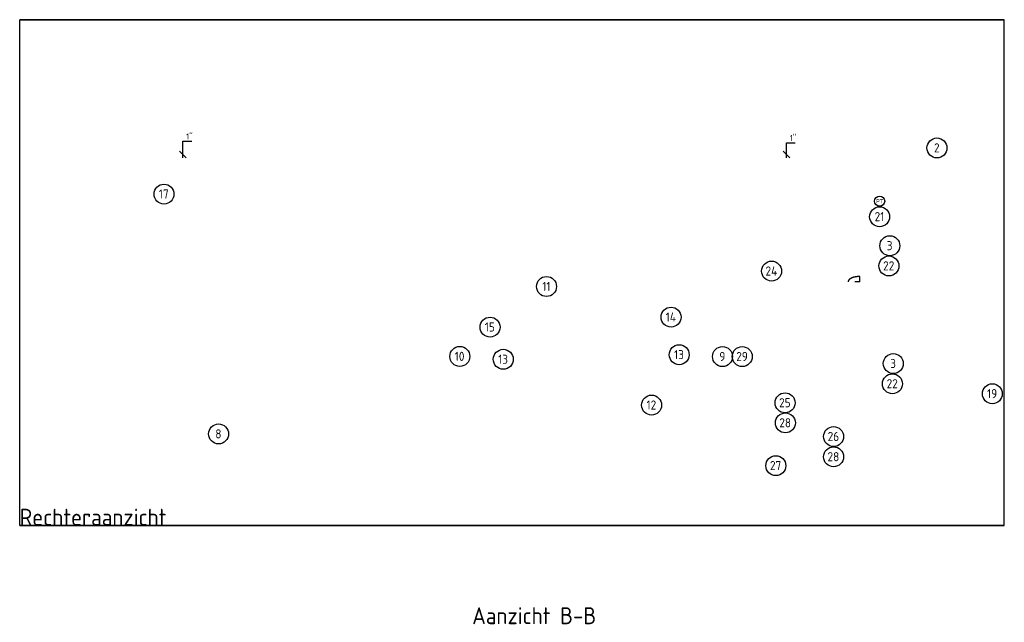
# Model space of a CAD drawing. Header units: millimetres. Extents: x -25643 to 31755, y 8873 to 39332.
# Tile 253 of 256: x 13201 to 19040, y 10120 to 13693. Entities that reach past the tile are written whole.
import ezdxf
from ezdxf.enums import TextEntityAlignment as Align

# ---------------------------------------------------------------- set-up
doc = ezdxf.new("R2010")
doc.units = ezdxf.units.MM
doc.header["$LTSCALE"] = 20
doc.linetypes.add('2322107', pattern=[2000, 1000, 1000])
doc.linetypes.add('2322108', pattern=[7, 5, -2])
for name, color, linetype in [('Appendage code GKW', 1, 'Continuous'), ('BL$4----', 7, 'Continuous'), ('UNICA_TEKST', 4, 'Continuous'), ('WL561---', 4, 'Continuous'), ('WL561---_AANVOER', 1, '2322107'), ('WL561---_RETOUR', 5, '2322108'), ('WM$5----_HULPRUIMTE', 1, 'Continuous'), ('WM561---_AANVOER', 1, 'Continuous')]:
    doc.layers.add(name, color=color, linetype=linetype)
doc.styles.add('BURO-018', font='BUROFONT', dxfattribs={"height": 1.8})
doc.styles.add('STABICAD-018', font='ISOCP.SHX', dxfattribs={"height": 36})
doc.styles.add('STABICAD-050', font='ISOCP.SHX', dxfattribs={"height": 5})
doc.styles.get("Standard").update_dxf_attribs({"font": 'ISOCP'})
doc.styles.add('UNICA_018', font='isocp.shx', dxfattribs={"height": 1.8})
doc.styles.add('UNICA_050', font='isocp.shx', dxfattribs={"height": 5})

# ---------------------------------------------------------------- blocks, each defined once
blk = doc.blocks.new('*U455')
at = {"color": 0, "linetype": 'Continuous'}
for p, q in [((0, -20), (0, 70.4)), ((0, 70.4), (52.4, 70.4)), ((20, -20), (-20, 20))]:
    blk.add_line(p, q, dxfattribs=at)
at = {"color": 0, "linetype": 'Continuous', "style": 'STABICAD-018'}
blk.add_text("1''", height=36, dxfattribs=at).set_placement((20, 80.4))
at = {"layer": 'BL$4----', "color": 2, "style": 'UNICA_018'}
blk.add_attdef('CODE', (17747.9, 12893, 348.6), '', height=1.8, dxfattribs=at)
blk = doc.blocks.new('PI_SYM111')
at = {"color": 0, "linetype": 'Continuous'}
blk.add_circle((0, 0), 1.5, dxfattribs=at)
at = {"color": 0, "linetype": 'Continuous', "style": 'BURO-018'}
for tag, height in [('PRODUCTCODE', 1.8), ('INDICATIONTEXT', 1.3)]:
    blk.add_attdef(tag, text='', height=height, dxfattribs=at).set_placement((0, 0), align=Align.MIDDLE)
blk = doc.blocks.new('*U453')
at = {"color": 0, "linetype": 'Continuous'}
for p, q in [((0, -20), (0, 79.4)), ((0, 79.4), (52.4, 79.4)), ((20, -20), (-20, 20))]:
    blk.add_line(p, q, dxfattribs=at)
at = {"color": 0, "linetype": 'Continuous', "style": 'STABICAD-018'}
blk.add_text("1''", height=36, dxfattribs=at).set_placement((20, 89.4))
at = {"layer": 'BL$4----', "color": 2, "style": 'UNICA_018'}
blk.add_attdef('CODE', (14168.3, 12893, 348.6), '', height=1.8, dxfattribs=at)
blk = doc.blocks.new('*U459')
at = {"color": 0, "linetype": 'Continuous'}
for p, q in [((-3000, 0), (-3000, 5838.9)), ((-3000, 5838.9), (-3000, 5838.9)), ((-3000, 5838.9), (-3000, 0)), ((0, 5838.9), (-3000, 5838.9)), ((0, 5838.9), (-3000, 5838.9)), ((0, 0), (0, 5838.9)), ((0, 5838.9), (0, 5838.9)), ((0, 5838.9), (0, 0)), ((-3000, 0), (-3000, 0)), ((0, 0), (-3000, 0)), ((0, 0), (-3000, 0)), ((0, 0), (0, 0))]:
    blk.add_line(p, q, dxfattribs=at)
at = {"color": 0, "linetype": 'Continuous', "style": 'STABICAD-050'}
blk.add_text('Rechteraanzicht', height=100, rotation=90, dxfattribs=at).set_placement((0, 0))
at = {"layer": 'BL$4----', "color": 2, "style": 'UNICA_018'}
blk.add_attdef('CODE', (13200.7, 10693), '', height=1.8, rotation=180, dxfattribs=at)
blk = doc.blocks.new('27293_Flexcon connectgroup')
at = {"insert": (0, 70), "char_height": 1.5, "width": 45.562, "attachment_point": 1}
blk.add_mtext('\\A1;\\pt16.5;Company^IFlamco b.v.\\PType^IFlexcon connectgroup 1"\\Porder_code^I27293\\Plength^I127\\Pwidth^I107\\Pheight^I145\\Pconnection^I1"F-1"F-13', dxfattribs=at)
blk = doc.blocks.new('flexcon connectgroup 27293__62093577a7_4ae6_7b47_723a620935', base_point=(0, 0))
blk.add_blockref('27293_Flexcon connectgroup', (0, 0))
at = {"layer": 'BL$4----', "flags": 1}
blk.add_attdef('DEEPLINK', (-3240.5, 9643.3, 1944.4), '', height=0.01, rotation=180, dxfattribs=at)
at = {"layer": 'BL$4----', "color": 2}
for tag in ['CODE', 'SECTIONCODE', 'POSITIONCODE']:
    blk.add_attdef(tag, (-3240.5, 9643.3, 1944.4), '', height=1.8, rotation=270, dxfattribs=at)
at = {"layer": 'BL$4----', "color": 1}
blk.add_attdef('PRODUCTCODE', (-3240.5, 9643.3, 1944.4), '', height=1.8, rotation=270, dxfattribs=at)
blk = doc.blocks.new('luchtpot DN125__1602b5abd9_ed7_1122_2fa41602b5a', base_point=(-200, 0, 763.7))
at = {"extrusion": (1.22465e-16, 1, 0)}
for q in [(-200, 0, 923.1), (-169.8, 0, 891.9)]:
    blk.add_line((-200, 0, 891.9), q, dxfattribs=at)
blk.add_ellipse((-200, 0, 891.9), major_axis=(-69.8, 0), ratio=0.446671, start_param=1.570796, end_param=3.141593, dxfattribs=at)
at = {"layer": 'WL561---_RETOUR', "flags": 1}
blk.add_attdef('DEEPLINK', (8411.7, 11946.9, -4782.4), '', height=0.125, rotation=90, dxfattribs=at)
at = {"layer": 'WL561---_RETOUR', "color": 2, "style": 'UNICA_018'}
blk.add_attdef('CODE', (8411.7, 11946.9, -4982.4), '', height=1.2, dxfattribs=at)
at = {"layer": 'WL561---_RETOUR', "color": 2}
for tag in ['POSITIONCODE', 'SECTIONCODE']:
    blk.add_attdef(tag, (8411.7, 11946.9, -4982.4), '', height=1.2, dxfattribs=at)
at = {"layer": 'WL561---_RETOUR', "color": 1}
blk.add_attdef('PRODUCTCODE', (8411.7, 11946.9, -4982.4), '', height=1.8, dxfattribs=at)

msp = doc.modelspace()

# ---------------------------------------------------------------- linework, layer by layer
at = {"layer": 'Appendage code GKW', "linetype": 'Continuous'}
for centre in [(18640.2, 12932.3), (14056.4, 12658.7), (18300.3, 12524.5), (18360.7, 12352.5), (18355.3, 12232.6), (17659.5, 12202.2), (16325, 12110.8, 2760), (17063.3, 11929.2, 2760), (15989.8, 11870, 2760), (15810.6, 11696.2, 2760), (16068.4, 11679.2, 2760), (17111.7, 11706.4, 2760), (17368.6, 11695.3), (17485.5, 11695.3), (18381.3, 11653.8), (18376, 11533.9), (18968.5, 11474.9), (16947.9, 11407.5, 2760), (17739.5, 11421.1), (17741.2, 11302.2), (14380.2, 11236.6), (18027.2, 11220.9), (18027.2, 11101.1), (17684.5, 11048.4)]:
    msp.add_circle(centre, 59.2, dxfattribs=at)

# ---------------------------------------------------------------- block references
at = {"layer": 'WL561---', "color": 2, "linetype": 'Continuous'}
ref = msp.add_blockref('PI_SYM111', (18300.3, 12617, 850), dxfattribs=dict(at, xscale=20, yscale=20, zscale=20))
ref.add_attrib('INDICATIONTEXT', 'PT', dxfattribs={"layer": '0', "color": 2, "linetype": 'Continuous', "height": 24, "style": 'BURO-018'}).set_placement((18300.3, 12617, 850), align=Align.MIDDLE)
at = {"layer": 'WL561---_AANVOER', "linetype": '2322107', "extrusion": (0, 1, 0), "rotation": 180}
msp.add_blockref('flexcon connectgroup 27293__62093577a7_4ae6_7b47_723a620935', (-13920, 728.6, 12637.4), dxfattribs=at)
at = {"layer": 'WL561---_RETOUR', "linetype": '2322108', "extrusion": (0, 1, 0)}
msp.add_blockref('luchtpot DN125__1602b5abd9_ed7_1122_2fa41602b5a', (-18183.1, 716.8, 12010.7), dxfattribs=at)
at = {"layer": 'WM$5----_HULPRUIMTE', "linetype": 'Continuous', "rotation": 270}
msp.add_blockref('*U459', (13200.7, 10693), dxfattribs=at)
at = {"layer": 'WM561---_AANVOER', "linetype": 'Continuous'}
for name, p in [('*U453', (14168.3, 12893, 348.6)), ('*U455', (17747.9, 12893, 348.6))]:
    msp.add_blockref(name, p, dxfattribs=at)

# ---------------------------------------------------------------- texts
at = {"layer": 'Appendage code GKW', "linetype": 'Continuous', "style": 'STABICAD-018'}
for s, p in [('2', (18639.1, 12932.9)), ('17', (14055.2, 12659.3)), ('21', (18299.2, 12525.1)), ('3', (18359.5, 12353.1)), ('22', (18354.1, 12233.2)), ('24', (17658.3, 12202.8)), ('11', (16323.8, 12111.4, 2760)), ('14', (17062.1, 11929.8, 2760)), ('15', (15988.6, 11870.6, 2760)), ('13', (17110.5, 11707, 2760)), ('10', (15809.4, 11696.8, 2760)), ('13', (16067.2, 11679.7, 2760)), ('9', (17367.4, 11695.9)), ('29', (17484.3, 11695.9)), ('3', (18380.1, 11654.4)), ('22', (18374.8, 11534.4)), ('19', (18967.3, 11475.5)), ('25', (17738.4, 11421.7)), ('12', (16946.7, 11408.1, 2760)), ('28', (17740, 11302.8)), ('8', (14379, 11237.2)), ('26', (18026, 11221.5)), ('28', (18026, 11101.7)), ('27', (17683.3, 11049))]:
    msp.add_text(s, height=54, dxfattribs=at).set_placement(p, align=Align.MIDDLE)
at = {"layer": 'UNICA_TEKST', "insert": (16251.8, 10158.4), "char_height": 100, "width": 846.052, "attachment_point": 5, "style": 'UNICA_050', "bg_fill": 3, "box_fill_scale": 1.5, "bg_fill_color": 256, "bg_fill_transparency": 0}
msp.add_mtext('Aanzicht B-B', dxfattribs=at)

doc.saveas('drawing.dxf')
